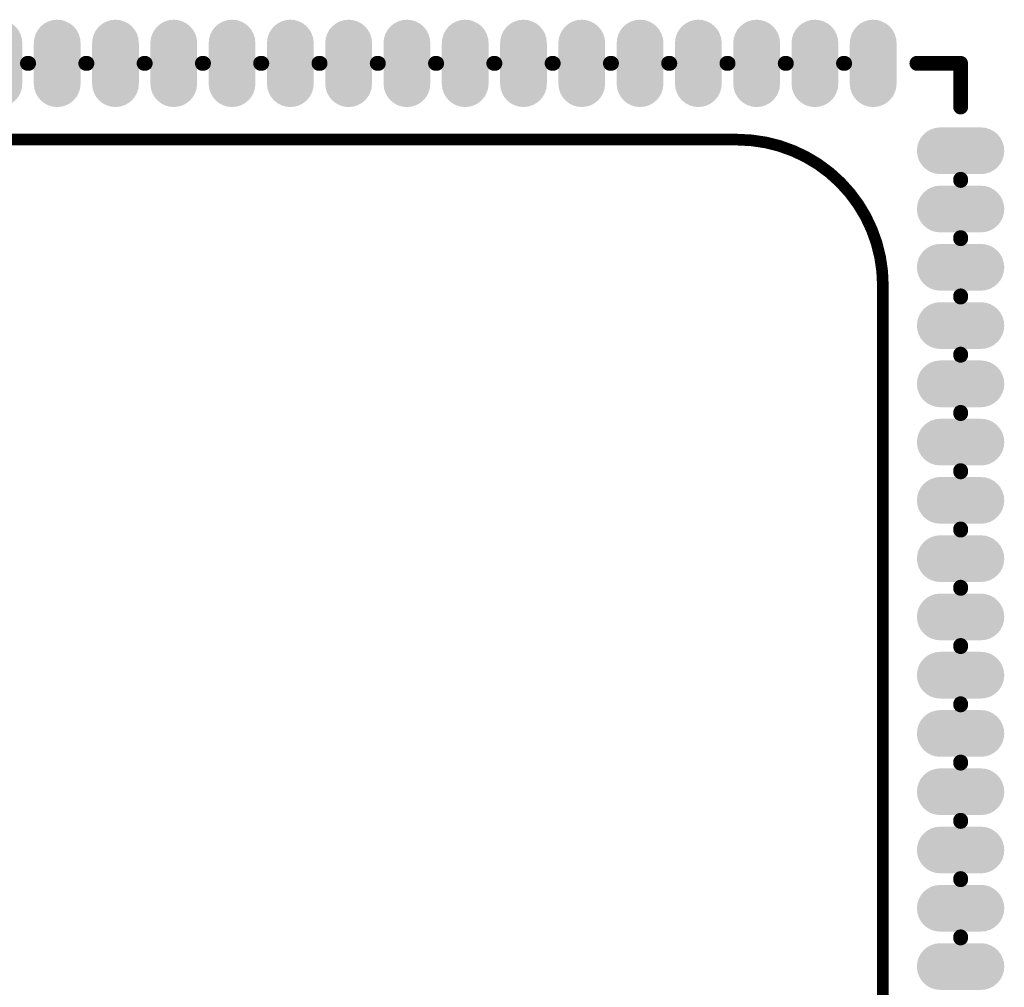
# Model space of a CAD drawing. Header units: inches. Extents: x -17.6 to 16.7, y -16.7 to 16.7.
# Tile 4 of 4: x -0.1 to 16.7, y 0.1 to 16.7. Entities that reach past the tile are written whole.
import ezdxf

# ---------------------------------------------------------------- set-up
doc = ezdxf.new("R2010")
doc.units = ezdxf.units.IN
for name, color, linetype in [('Bottom Overlay', 54, 'Continuous'), ('Keep-Out Layer', 6, 'Continuous'), ('Multi-Layer', 9, 'Continuous'), ('Top Layer', 1, 'Continuous'), ('Top Overlay', 2, 'Continuous'), ('Top Paste', 8, 'Continuous'), ('Top Solder', 216, 'Continuous')]:
    doc.layers.add(name, color=color, linetype=linetype)

msp = doc.modelspace()

# ---------------------------------------------------------------- hatches: boundary and pattern name
at = {"layer": 'Top Layer'}
h = msp.add_hatch(color=1, dxfattribs=at)
edge = h.paths.add_edge_path()
edge.add_arc((0.5, 15.651), 0.35, 180, 360)
edge.add_line((0.85, 15.651), (0.85, 16.348))
edge.add_arc((0.5, 16.348), 0.35, 0, 180)
edge.add_line((0.15, 16.348), (0.15, 15.651))
h = msp.add_hatch(color=1, dxfattribs=at)
edge = h.paths.add_edge_path()
edge.add_arc((1.5, 15.651), 0.35, 180, 360)
edge.add_line((1.85, 15.651), (1.85, 16.348))
edge.add_arc((1.5, 16.348), 0.35, 0, 180)
edge.add_line((1.15, 16.348), (1.15, 15.651))
h = msp.add_hatch(color=1, dxfattribs=at)
edge = h.paths.add_edge_path()
edge.add_arc((2.5, 15.651), 0.35, 180, 360)
edge.add_line((2.85, 15.651), (2.85, 16.348))
edge.add_arc((2.5, 16.348), 0.35, 0, 180)
edge.add_line((2.15, 16.348), (2.15, 15.651))
h = msp.add_hatch(color=1, dxfattribs=at)
edge = h.paths.add_edge_path()
edge.add_arc((3.5, 15.651), 0.35, 180, 360)
edge.add_line((3.85, 15.651), (3.85, 16.348))
edge.add_arc((3.5, 16.348), 0.35, 0, 180)
edge.add_line((3.15, 16.348), (3.15, 15.651))
h = msp.add_hatch(color=1, dxfattribs=at)
edge = h.paths.add_edge_path()
edge.add_arc((4.5, 15.651), 0.35, 180, 360)
edge.add_line((4.85, 15.651), (4.85, 16.348))
edge.add_arc((4.5, 16.348), 0.35, 0, 180)
edge.add_line((4.15, 16.348), (4.15, 15.651))
h = msp.add_hatch(color=1, dxfattribs=at)
edge = h.paths.add_edge_path()
edge.add_arc((5.5, 15.651), 0.35, 180, 360)
edge.add_line((5.85, 15.651), (5.85, 16.348))
edge.add_arc((5.5, 16.348), 0.35, 0, 180)
edge.add_line((5.15, 16.348), (5.15, 15.651))
h = msp.add_hatch(color=1, dxfattribs=at)
edge = h.paths.add_edge_path()
edge.add_arc((6.5, 15.651), 0.35, 180, 360)
edge.add_line((6.85, 15.651), (6.85, 16.348))
edge.add_arc((6.5, 16.348), 0.35, 0, 180)
edge.add_line((6.15, 16.348), (6.15, 15.651))
h = msp.add_hatch(color=1, dxfattribs=at)
edge = h.paths.add_edge_path()
edge.add_arc((7.5, 15.651), 0.35, 180, 360)
edge.add_line((7.85, 15.651), (7.85, 16.348))
edge.add_arc((7.5, 16.348), 0.35, 0, 180)
edge.add_line((7.15, 16.348), (7.15, 15.651))
h = msp.add_hatch(color=1, dxfattribs=at)
edge = h.paths.add_edge_path()
edge.add_arc((8.5, 15.651), 0.35, 180, 360)
edge.add_line((8.85, 15.651), (8.85, 16.348))
edge.add_arc((8.5, 16.348), 0.35, 0, 180)
edge.add_line((8.15, 16.348), (8.15, 15.651))
h = msp.add_hatch(color=1, dxfattribs=at)
edge = h.paths.add_edge_path()
edge.add_arc((9.5, 15.651), 0.35, 180, 360)
edge.add_line((9.85, 15.651), (9.85, 16.348))
edge.add_arc((9.5, 16.348), 0.35, 0, 180)
edge.add_line((9.15, 16.348), (9.15, 15.651))
h = msp.add_hatch(color=1, dxfattribs=at)
edge = h.paths.add_edge_path()
edge.add_arc((10.5, 15.651), 0.35, 180, 360)
edge.add_line((10.85, 15.651), (10.85, 16.348))
edge.add_arc((10.5, 16.348), 0.35, 0, 180)
edge.add_line((10.15, 16.348), (10.15, 15.651))
h = msp.add_hatch(color=1, dxfattribs=at)
edge = h.paths.add_edge_path()
edge.add_arc((11.5, 15.651), 0.35, 180, 360)
edge.add_line((11.85, 15.651), (11.85, 16.348))
edge.add_arc((11.5, 16.348), 0.35, 0, 180)
edge.add_line((11.15, 16.348), (11.15, 15.651))
h = msp.add_hatch(color=1, dxfattribs=at)
edge = h.paths.add_edge_path()
edge.add_arc((12.5, 15.651), 0.35, 180, 360)
edge.add_line((12.85, 15.651), (12.85, 16.348))
edge.add_arc((12.5, 16.348), 0.35, 0, 180)
edge.add_line((12.15, 16.348), (12.15, 15.651))
h = msp.add_hatch(color=1, dxfattribs=at)
edge = h.paths.add_edge_path()
edge.add_arc((13.5, 15.651), 0.35, 180, 360)
edge.add_line((13.85, 15.651), (13.85, 16.348))
edge.add_arc((13.5, 16.348), 0.35, 0, 180)
edge.add_line((13.15, 16.348), (13.15, 15.651))
h = msp.add_hatch(color=1, dxfattribs=at)
edge = h.paths.add_edge_path()
edge.add_arc((14.5, 15.651), 0.35, 180, 360)
edge.add_line((14.85, 15.651), (14.85, 16.348))
edge.add_arc((14.5, 16.348), 0.35, 0, 180)
edge.add_line((14.15, 16.348), (14.15, 15.651))
h = msp.add_hatch(color=1, dxfattribs=at)
edge = h.paths.add_edge_path()
edge.add_arc((16.348, 14.5), 0.35, 270, 450)
edge.add_line((16.348, 14.85), (15.651, 14.85))
edge.add_arc((15.651, 14.5), 0.35, 90, 270)
edge.add_line((15.651, 14.15), (16.348, 14.15))
h = msp.add_hatch(color=1, dxfattribs=at)
edge = h.paths.add_edge_path()
edge.add_arc((15.651, 13.5), 0.35, 90, 270)
edge.add_line((15.651, 13.15), (16.348, 13.15))
edge.add_arc((16.348, 13.5), 0.35, 270, 450)
edge.add_line((16.348, 13.85), (15.651, 13.85))
h = msp.add_hatch(color=1, dxfattribs=at)
edge = h.paths.add_edge_path()
edge.add_arc((15.651, 12.5), 0.35, 90, 270)
edge.add_line((15.651, 12.15), (16.348, 12.15))
edge.add_arc((16.348, 12.5), 0.35, 270, 450)
edge.add_line((16.348, 12.85), (15.651, 12.85))
h = msp.add_hatch(color=1, dxfattribs=at)
edge = h.paths.add_edge_path()
edge.add_arc((15.651, 11.5), 0.35, 90, 270)
edge.add_line((15.651, 11.15), (16.348, 11.15))
edge.add_arc((16.348, 11.5), 0.35, 270, 450)
edge.add_line((16.348, 11.85), (15.651, 11.85))
h = msp.add_hatch(color=1, dxfattribs=at)
edge = h.paths.add_edge_path()
edge.add_arc((15.651, 10.5), 0.35, 90, 270)
edge.add_line((15.651, 10.15), (16.348, 10.15))
edge.add_arc((16.348, 10.5), 0.35, 270, 450)
edge.add_line((16.348, 10.85), (15.651, 10.85))
h = msp.add_hatch(color=1, dxfattribs=at)
edge = h.paths.add_edge_path()
edge.add_arc((15.651, 9.5), 0.35, 90, 270)
edge.add_line((15.651, 9.15), (16.348, 9.15))
edge.add_arc((16.348, 9.5), 0.35, 270, 450)
edge.add_line((16.348, 9.85), (15.651, 9.85))
h = msp.add_hatch(color=1, dxfattribs=at)
edge = h.paths.add_edge_path()
edge.add_arc((15.651, 8.5), 0.35, 90, 270)
edge.add_line((15.651, 8.15), (16.348, 8.15))
edge.add_arc((16.348, 8.5), 0.35, 270, 450)
edge.add_line((16.348, 8.85), (15.651, 8.85))
h = msp.add_hatch(color=1, dxfattribs=at)
edge = h.paths.add_edge_path()
edge.add_arc((15.651, 7.5), 0.35, 90, 270)
edge.add_line((15.651, 7.15), (16.348, 7.15))
edge.add_arc((16.348, 7.5), 0.35, 270, 450)
edge.add_line((16.348, 7.85), (15.651, 7.85))
h = msp.add_hatch(color=1, dxfattribs=at)
edge = h.paths.add_edge_path()
edge.add_arc((15.651, 6.5), 0.35, 90, 270)
edge.add_line((15.651, 6.15), (16.348, 6.15))
edge.add_arc((16.348, 6.5), 0.35, 270, 450)
edge.add_line((16.348, 6.85), (15.651, 6.85))
h = msp.add_hatch(color=1, dxfattribs=at)
edge = h.paths.add_edge_path()
edge.add_arc((15.651, 5.5), 0.35, 90, 270)
edge.add_line((15.651, 5.15), (16.348, 5.15))
edge.add_arc((16.348, 5.5), 0.35, 270, 450)
edge.add_line((16.348, 5.85), (15.651, 5.85))
h = msp.add_hatch(color=1, dxfattribs=at)
edge = h.paths.add_edge_path()
edge.add_arc((15.651, 4.5), 0.35, 90, 270)
edge.add_line((15.651, 4.15), (16.348, 4.15))
edge.add_arc((16.348, 4.5), 0.35, 270, 450)
edge.add_line((16.348, 4.85), (15.651, 4.85))
h = msp.add_hatch(color=1, dxfattribs=at)
edge = h.paths.add_edge_path()
edge.add_arc((15.651, 3.5), 0.35, 90, 270)
edge.add_line((15.651, 3.15), (16.348, 3.15))
edge.add_arc((16.348, 3.5), 0.35, 270, 450)
edge.add_line((16.348, 3.85), (15.651, 3.85))
h = msp.add_hatch(color=1, dxfattribs=at)
edge = h.paths.add_edge_path()
edge.add_arc((15.651, 2.5), 0.35, 90, 270)
edge.add_line((15.651, 2.15), (16.348, 2.15))
edge.add_arc((16.348, 2.5), 0.35, 270, 450)
edge.add_line((16.348, 2.85), (15.651, 2.85))
h = msp.add_hatch(color=1, dxfattribs=at)
edge = h.paths.add_edge_path()
edge.add_arc((15.651, 1.5), 0.35, 90, 270)
edge.add_line((15.651, 1.15), (16.348, 1.15))
edge.add_arc((16.348, 1.5), 0.35, 270, 450)
edge.add_line((16.348, 1.85), (15.651, 1.85))
h = msp.add_hatch(color=1, dxfattribs=at)
edge = h.paths.add_edge_path()
edge.add_arc((15.651, 0.5), 0.35, 90, 270)
edge.add_line((15.651, 0.15), (16.348, 0.15))
edge.add_arc((16.348, 0.5), 0.35, 270, 450)
edge.add_line((16.348, 0.85), (15.651, 0.85))
at = {"layer": 'Top Paste'}
h = msp.add_hatch(color=8, dxfattribs=at)
edge = h.paths.add_edge_path()
edge.add_arc((0.5, 15.651), 0.35, 180, 360)
edge.add_line((0.85, 15.651), (0.85, 16.348))
edge.add_arc((0.5, 16.348), 0.35, 0, 180)
edge.add_line((0.15, 16.348), (0.15, 15.651))
h = msp.add_hatch(color=8, dxfattribs=at)
edge = h.paths.add_edge_path()
edge.add_arc((1.5, 15.651), 0.35, 180, 360)
edge.add_line((1.85, 15.651), (1.85, 16.348))
edge.add_arc((1.5, 16.348), 0.35, 0, 180)
edge.add_line((1.15, 16.348), (1.15, 15.651))
h = msp.add_hatch(color=8, dxfattribs=at)
edge = h.paths.add_edge_path()
edge.add_arc((2.5, 15.651), 0.35, 180, 360)
edge.add_line((2.85, 15.651), (2.85, 16.348))
edge.add_arc((2.5, 16.348), 0.35, 0, 180)
edge.add_line((2.15, 16.348), (2.15, 15.651))
h = msp.add_hatch(color=8, dxfattribs=at)
edge = h.paths.add_edge_path()
edge.add_arc((3.5, 15.651), 0.35, 180, 360)
edge.add_line((3.85, 15.651), (3.85, 16.348))
edge.add_arc((3.5, 16.348), 0.35, 0, 180)
edge.add_line((3.15, 16.348), (3.15, 15.651))
h = msp.add_hatch(color=8, dxfattribs=at)
edge = h.paths.add_edge_path()
edge.add_arc((4.5, 15.651), 0.35, 180, 360)
edge.add_line((4.85, 15.651), (4.85, 16.348))
edge.add_arc((4.5, 16.348), 0.35, 0, 180)
edge.add_line((4.15, 16.348), (4.15, 15.651))
h = msp.add_hatch(color=8, dxfattribs=at)
edge = h.paths.add_edge_path()
edge.add_arc((5.5, 15.651), 0.35, 180, 360)
edge.add_line((5.85, 15.651), (5.85, 16.348))
edge.add_arc((5.5, 16.348), 0.35, 0, 180)
edge.add_line((5.15, 16.348), (5.15, 15.651))
h = msp.add_hatch(color=8, dxfattribs=at)
edge = h.paths.add_edge_path()
edge.add_arc((6.5, 15.651), 0.35, 180, 360)
edge.add_line((6.85, 15.651), (6.85, 16.348))
edge.add_arc((6.5, 16.348), 0.35, 0, 180)
edge.add_line((6.15, 16.348), (6.15, 15.651))
h = msp.add_hatch(color=8, dxfattribs=at)
edge = h.paths.add_edge_path()
edge.add_arc((7.5, 15.651), 0.35, 180, 360)
edge.add_line((7.85, 15.651), (7.85, 16.348))
edge.add_arc((7.5, 16.348), 0.35, 0, 180)
edge.add_line((7.15, 16.348), (7.15, 15.651))
h = msp.add_hatch(color=8, dxfattribs=at)
edge = h.paths.add_edge_path()
edge.add_arc((8.5, 15.651), 0.35, 180, 360)
edge.add_line((8.85, 15.651), (8.85, 16.348))
edge.add_arc((8.5, 16.348), 0.35, 0, 180)
edge.add_line((8.15, 16.348), (8.15, 15.651))
h = msp.add_hatch(color=8, dxfattribs=at)
edge = h.paths.add_edge_path()
edge.add_arc((9.5, 15.651), 0.35, 180, 360)
edge.add_line((9.85, 15.651), (9.85, 16.348))
edge.add_arc((9.5, 16.348), 0.35, 0, 180)
edge.add_line((9.15, 16.348), (9.15, 15.651))
h = msp.add_hatch(color=8, dxfattribs=at)
edge = h.paths.add_edge_path()
edge.add_arc((10.5, 15.651), 0.35, 180, 360)
edge.add_line((10.85, 15.651), (10.85, 16.348))
edge.add_arc((10.5, 16.348), 0.35, 0, 180)
edge.add_line((10.15, 16.348), (10.15, 15.651))
h = msp.add_hatch(color=8, dxfattribs=at)
edge = h.paths.add_edge_path()
edge.add_arc((11.5, 15.651), 0.35, 180, 360)
edge.add_line((11.85, 15.651), (11.85, 16.348))
edge.add_arc((11.5, 16.348), 0.35, 0, 180)
edge.add_line((11.15, 16.348), (11.15, 15.651))
h = msp.add_hatch(color=8, dxfattribs=at)
edge = h.paths.add_edge_path()
edge.add_arc((12.5, 15.651), 0.35, 180, 360)
edge.add_line((12.85, 15.651), (12.85, 16.348))
edge.add_arc((12.5, 16.348), 0.35, 0, 180)
edge.add_line((12.15, 16.348), (12.15, 15.651))
h = msp.add_hatch(color=8, dxfattribs=at)
edge = h.paths.add_edge_path()
edge.add_arc((13.5, 15.651), 0.35, 180, 360)
edge.add_line((13.85, 15.651), (13.85, 16.348))
edge.add_arc((13.5, 16.348), 0.35, 0, 180)
edge.add_line((13.15, 16.348), (13.15, 15.651))
h = msp.add_hatch(color=8, dxfattribs=at)
edge = h.paths.add_edge_path()
edge.add_arc((14.5, 15.651), 0.35, 180, 360)
edge.add_line((14.85, 15.651), (14.85, 16.348))
edge.add_arc((14.5, 16.348), 0.35, 0, 180)
edge.add_line((14.15, 16.348), (14.15, 15.651))
h = msp.add_hatch(color=8, dxfattribs=at)
edge = h.paths.add_edge_path()
edge.add_arc((16.348, 14.5), 0.35, 270, 450)
edge.add_line((16.348, 14.85), (15.651, 14.85))
edge.add_arc((15.651, 14.5), 0.35, 90, 270)
edge.add_line((15.651, 14.15), (16.348, 14.15))
h = msp.add_hatch(color=8, dxfattribs=at)
edge = h.paths.add_edge_path()
edge.add_arc((15.651, 13.5), 0.35, 90, 270)
edge.add_line((15.651, 13.15), (16.348, 13.15))
edge.add_arc((16.348, 13.5), 0.35, 270, 450)
edge.add_line((16.348, 13.85), (15.651, 13.85))
h = msp.add_hatch(color=8, dxfattribs=at)
edge = h.paths.add_edge_path()
edge.add_arc((15.651, 12.5), 0.35, 90, 270)
edge.add_line((15.651, 12.15), (16.348, 12.15))
edge.add_arc((16.348, 12.5), 0.35, 270, 450)
edge.add_line((16.348, 12.85), (15.651, 12.85))
h = msp.add_hatch(color=8, dxfattribs=at)
edge = h.paths.add_edge_path()
edge.add_arc((15.651, 11.5), 0.35, 90, 270)
edge.add_line((15.651, 11.15), (16.348, 11.15))
edge.add_arc((16.348, 11.5), 0.35, 270, 450)
edge.add_line((16.348, 11.85), (15.651, 11.85))
h = msp.add_hatch(color=8, dxfattribs=at)
edge = h.paths.add_edge_path()
edge.add_arc((15.651, 10.5), 0.35, 90, 270)
edge.add_line((15.651, 10.15), (16.348, 10.15))
edge.add_arc((16.348, 10.5), 0.35, 270, 450)
edge.add_line((16.348, 10.85), (15.651, 10.85))
h = msp.add_hatch(color=8, dxfattribs=at)
edge = h.paths.add_edge_path()
edge.add_arc((15.651, 9.5), 0.35, 90, 270)
edge.add_line((15.651, 9.15), (16.348, 9.15))
edge.add_arc((16.348, 9.5), 0.35, 270, 450)
edge.add_line((16.348, 9.85), (15.651, 9.85))
h = msp.add_hatch(color=8, dxfattribs=at)
edge = h.paths.add_edge_path()
edge.add_arc((15.651, 8.5), 0.35, 90, 270)
edge.add_line((15.651, 8.15), (16.348, 8.15))
edge.add_arc((16.348, 8.5), 0.35, 270, 450)
edge.add_line((16.348, 8.85), (15.651, 8.85))
h = msp.add_hatch(color=8, dxfattribs=at)
edge = h.paths.add_edge_path()
edge.add_arc((15.651, 7.5), 0.35, 90, 270)
edge.add_line((15.651, 7.15), (16.348, 7.15))
edge.add_arc((16.348, 7.5), 0.35, 270, 450)
edge.add_line((16.348, 7.85), (15.651, 7.85))
h = msp.add_hatch(color=8, dxfattribs=at)
edge = h.paths.add_edge_path()
edge.add_arc((15.651, 6.5), 0.35, 90, 270)
edge.add_line((15.651, 6.15), (16.348, 6.15))
edge.add_arc((16.348, 6.5), 0.35, 270, 450)
edge.add_line((16.348, 6.85), (15.651, 6.85))
h = msp.add_hatch(color=8, dxfattribs=at)
edge = h.paths.add_edge_path()
edge.add_arc((15.651, 5.5), 0.35, 90, 270)
edge.add_line((15.651, 5.15), (16.348, 5.15))
edge.add_arc((16.348, 5.5), 0.35, 270, 450)
edge.add_line((16.348, 5.85), (15.651, 5.85))
h = msp.add_hatch(color=8, dxfattribs=at)
edge = h.paths.add_edge_path()
edge.add_arc((15.651, 4.5), 0.35, 90, 270)
edge.add_line((15.651, 4.15), (16.348, 4.15))
edge.add_arc((16.348, 4.5), 0.35, 270, 450)
edge.add_line((16.348, 4.85), (15.651, 4.85))
h = msp.add_hatch(color=8, dxfattribs=at)
edge = h.paths.add_edge_path()
edge.add_arc((15.651, 3.5), 0.35, 90, 270)
edge.add_line((15.651, 3.15), (16.348, 3.15))
edge.add_arc((16.348, 3.5), 0.35, 270, 450)
edge.add_line((16.348, 3.85), (15.651, 3.85))
h = msp.add_hatch(color=8, dxfattribs=at)
edge = h.paths.add_edge_path()
edge.add_arc((15.651, 2.5), 0.35, 90, 270)
edge.add_line((15.651, 2.15), (16.348, 2.15))
edge.add_arc((16.348, 2.5), 0.35, 270, 450)
edge.add_line((16.348, 2.85), (15.651, 2.85))
h = msp.add_hatch(color=8, dxfattribs=at)
edge = h.paths.add_edge_path()
edge.add_arc((15.651, 1.5), 0.35, 90, 270)
edge.add_line((15.651, 1.15), (16.348, 1.15))
edge.add_arc((16.348, 1.5), 0.35, 270, 450)
edge.add_line((16.348, 1.85), (15.651, 1.85))
h = msp.add_hatch(color=8, dxfattribs=at)
edge = h.paths.add_edge_path()
edge.add_arc((15.651, 0.5), 0.35, 90, 270)
edge.add_line((15.651, 0.15), (16.348, 0.15))
edge.add_arc((16.348, 0.5), 0.35, 270, 450)
edge.add_line((16.348, 0.85), (15.651, 0.85))
at = {"layer": 'Top Solder'}
h = msp.add_hatch(color=216, dxfattribs=at)
edge = h.paths.add_edge_path()
edge.add_arc((-0.5, 15.651), 0.401, 180, 360)
edge.add_line((-0.099, 15.651), (-0.099, 16.348))
edge.add_arc((-0.5, 16.348), 0.401, 0, 180)
edge.add_line((-0.901, 16.348), (-0.901, 15.651))
h = msp.add_hatch(color=216, dxfattribs=at)
edge = h.paths.add_edge_path()
edge.add_arc((0.5, 15.651), 0.401, 180, 360)
edge.add_line((0.901, 15.651), (0.901, 16.348))
edge.add_arc((0.5, 16.348), 0.401, 0, 180)
edge.add_line((0.099, 16.348), (0.099, 15.651))
h = msp.add_hatch(color=216, dxfattribs=at)
edge = h.paths.add_edge_path()
edge.add_arc((1.5, 15.651), 0.401, 180, 360)
edge.add_line((1.901, 15.651), (1.901, 16.348))
edge.add_arc((1.5, 16.348), 0.401, 0, 180)
edge.add_line((1.099, 16.348), (1.099, 15.651))
h = msp.add_hatch(color=216, dxfattribs=at)
edge = h.paths.add_edge_path()
edge.add_arc((2.5, 15.651), 0.401, 180, 360)
edge.add_line((2.901, 15.651), (2.901, 16.348))
edge.add_arc((2.5, 16.348), 0.401, 0, 180)
edge.add_line((2.099, 16.348), (2.099, 15.651))
h = msp.add_hatch(color=216, dxfattribs=at)
edge = h.paths.add_edge_path()
edge.add_arc((3.5, 15.651), 0.401, 180, 360)
edge.add_line((3.901, 15.651), (3.901, 16.348))
edge.add_arc((3.5, 16.348), 0.401, 0, 180)
edge.add_line((3.099, 16.348), (3.099, 15.651))
h = msp.add_hatch(color=216, dxfattribs=at)
edge = h.paths.add_edge_path()
edge.add_arc((4.5, 15.651), 0.401, 180, 360)
edge.add_line((4.901, 15.651), (4.901, 16.348))
edge.add_arc((4.5, 16.348), 0.401, 0, 180)
edge.add_line((4.099, 16.348), (4.099, 15.651))
h = msp.add_hatch(color=216, dxfattribs=at)
edge = h.paths.add_edge_path()
edge.add_arc((5.5, 15.651), 0.401, 180, 360)
edge.add_line((5.901, 15.651), (5.901, 16.348))
edge.add_arc((5.5, 16.348), 0.401, 0, 180)
edge.add_line((5.099, 16.348), (5.099, 15.651))
h = msp.add_hatch(color=216, dxfattribs=at)
edge = h.paths.add_edge_path()
edge.add_arc((6.5, 15.651), 0.401, 180, 360)
edge.add_line((6.901, 15.651), (6.901, 16.348))
edge.add_arc((6.5, 16.348), 0.401, 0, 180)
edge.add_line((6.099, 16.348), (6.099, 15.651))
h = msp.add_hatch(color=216, dxfattribs=at)
edge = h.paths.add_edge_path()
edge.add_arc((7.5, 15.651), 0.401, 180, 360)
edge.add_line((7.901, 15.651), (7.901, 16.348))
edge.add_arc((7.5, 16.348), 0.401, 0, 180)
edge.add_line((7.099, 16.348), (7.099, 15.651))
h = msp.add_hatch(color=216, dxfattribs=at)
edge = h.paths.add_edge_path()
edge.add_arc((8.5, 15.651), 0.401, 180, 360)
edge.add_line((8.901, 15.651), (8.901, 16.348))
edge.add_arc((8.5, 16.348), 0.401, 0, 180)
edge.add_line((8.099, 16.348), (8.099, 15.651))
h = msp.add_hatch(color=216, dxfattribs=at)
edge = h.paths.add_edge_path()
edge.add_arc((9.5, 15.651), 0.401, 180, 360)
edge.add_line((9.901, 15.651), (9.901, 16.348))
edge.add_arc((9.5, 16.348), 0.401, 0, 180)
edge.add_line((9.099, 16.348), (9.099, 15.651))
h = msp.add_hatch(color=216, dxfattribs=at)
edge = h.paths.add_edge_path()
edge.add_arc((10.5, 15.651), 0.401, 180, 360)
edge.add_line((10.901, 15.651), (10.901, 16.348))
edge.add_arc((10.5, 16.348), 0.401, 0, 180)
edge.add_line((10.099, 16.348), (10.099, 15.651))
h = msp.add_hatch(color=216, dxfattribs=at)
edge = h.paths.add_edge_path()
edge.add_arc((11.5, 15.651), 0.401, 180, 360)
edge.add_line((11.901, 15.651), (11.901, 16.348))
edge.add_arc((11.5, 16.348), 0.401, 0, 180)
edge.add_line((11.099, 16.348), (11.099, 15.651))
h = msp.add_hatch(color=216, dxfattribs=at)
edge = h.paths.add_edge_path()
edge.add_arc((12.5, 15.651), 0.401, 180, 360)
edge.add_line((12.901, 15.651), (12.901, 16.348))
edge.add_arc((12.5, 16.348), 0.401, 0, 180)
edge.add_line((12.099, 16.348), (12.099, 15.651))
h = msp.add_hatch(color=216, dxfattribs=at)
edge = h.paths.add_edge_path()
edge.add_arc((13.5, 15.651), 0.401, 180, 360)
edge.add_line((13.901, 15.651), (13.901, 16.348))
edge.add_arc((13.5, 16.348), 0.401, 0, 180)
edge.add_line((13.099, 16.348), (13.099, 15.651))
h = msp.add_hatch(color=216, dxfattribs=at)
edge = h.paths.add_edge_path()
edge.add_arc((14.5, 15.651), 0.401, 180, 360)
edge.add_line((14.901, 15.651), (14.901, 16.348))
edge.add_arc((14.5, 16.348), 0.401, 0, 180)
edge.add_line((14.099, 16.348), (14.099, 15.651))
h = msp.add_hatch(color=216, dxfattribs=at)
edge = h.paths.add_edge_path()
edge.add_arc((16.348, 14.5), 0.401, 270, 450)
edge.add_line((16.348, 14.901), (15.651, 14.901))
edge.add_arc((15.651, 14.5), 0.401, 90, 270)
edge.add_line((15.651, 14.099), (16.348, 14.099))
h = msp.add_hatch(color=216, dxfattribs=at)
edge = h.paths.add_edge_path()
edge.add_arc((15.651, 13.5), 0.401, 90, 270)
edge.add_line((15.651, 13.099), (16.348, 13.099))
edge.add_arc((16.348, 13.5), 0.401, 270, 450)
edge.add_line((16.348, 13.901), (15.651, 13.901))
h = msp.add_hatch(color=216, dxfattribs=at)
edge = h.paths.add_edge_path()
edge.add_arc((15.651, 12.5), 0.401, 90, 270)
edge.add_line((15.651, 12.099), (16.348, 12.099))
edge.add_arc((16.348, 12.5), 0.401, 270, 450)
edge.add_line((16.348, 12.901), (15.651, 12.901))
h = msp.add_hatch(color=216, dxfattribs=at)
edge = h.paths.add_edge_path()
edge.add_arc((15.651, 11.5), 0.401, 90, 270)
edge.add_line((15.651, 11.099), (16.348, 11.099))
edge.add_arc((16.348, 11.5), 0.401, 270, 450)
edge.add_line((16.348, 11.901), (15.651, 11.901))
h = msp.add_hatch(color=216, dxfattribs=at)
edge = h.paths.add_edge_path()
edge.add_arc((15.651, 10.5), 0.401, 90, 270)
edge.add_line((15.651, 10.099), (16.348, 10.099))
edge.add_arc((16.348, 10.5), 0.401, 270, 450)
edge.add_line((16.348, 10.901), (15.651, 10.901))
h = msp.add_hatch(color=216, dxfattribs=at)
edge = h.paths.add_edge_path()
edge.add_arc((15.651, 9.5), 0.401, 90, 270)
edge.add_line((15.651, 9.099), (16.348, 9.099))
edge.add_arc((16.348, 9.5), 0.401, 270, 450)
edge.add_line((16.348, 9.901), (15.651, 9.901))
h = msp.add_hatch(color=216, dxfattribs=at)
edge = h.paths.add_edge_path()
edge.add_arc((15.651, 8.5), 0.401, 90, 270)
edge.add_line((15.651, 8.099), (16.348, 8.099))
edge.add_arc((16.348, 8.5), 0.401, 270, 450)
edge.add_line((16.348, 8.901), (15.651, 8.901))
h = msp.add_hatch(color=216, dxfattribs=at)
edge = h.paths.add_edge_path()
edge.add_arc((15.651, 7.5), 0.401, 90, 270)
edge.add_line((15.651, 7.099), (16.348, 7.099))
edge.add_arc((16.348, 7.5), 0.401, 270, 450)
edge.add_line((16.348, 7.901), (15.651, 7.901))
h = msp.add_hatch(color=216, dxfattribs=at)
edge = h.paths.add_edge_path()
edge.add_arc((15.651, 6.5), 0.401, 90, 270)
edge.add_line((15.651, 6.099), (16.348, 6.099))
edge.add_arc((16.348, 6.5), 0.401, 270, 450)
edge.add_line((16.348, 6.901), (15.651, 6.901))
h = msp.add_hatch(color=216, dxfattribs=at)
edge = h.paths.add_edge_path()
edge.add_arc((15.651, 5.5), 0.401, 90, 270)
edge.add_line((15.651, 5.099), (16.348, 5.099))
edge.add_arc((16.348, 5.5), 0.401, 270, 450)
edge.add_line((16.348, 5.901), (15.651, 5.901))
h = msp.add_hatch(color=216, dxfattribs=at)
edge = h.paths.add_edge_path()
edge.add_arc((15.651, 4.5), 0.401, 90, 270)
edge.add_line((15.651, 4.099), (16.348, 4.099))
edge.add_arc((16.348, 4.5), 0.401, 270, 450)
edge.add_line((16.348, 4.901), (15.651, 4.901))
h = msp.add_hatch(color=216, dxfattribs=at)
edge = h.paths.add_edge_path()
edge.add_arc((15.651, 3.5), 0.401, 90, 270)
edge.add_line((15.651, 3.099), (16.348, 3.099))
edge.add_arc((16.348, 3.5), 0.401, 270, 450)
edge.add_line((16.348, 3.901), (15.651, 3.901))
h = msp.add_hatch(color=216, dxfattribs=at)
edge = h.paths.add_edge_path()
edge.add_arc((15.651, 2.5), 0.401, 90, 270)
edge.add_line((15.651, 2.099), (16.348, 2.099))
edge.add_arc((16.348, 2.5), 0.401, 270, 450)
edge.add_line((16.348, 2.901), (15.651, 2.901))
h = msp.add_hatch(color=216, dxfattribs=at)
edge = h.paths.add_edge_path()
edge.add_arc((15.651, 1.5), 0.401, 90, 270)
edge.add_line((15.651, 1.099), (16.348, 1.099))
edge.add_arc((16.348, 1.5), 0.401, 270, 450)
edge.add_line((16.348, 1.901), (15.651, 1.901))
h = msp.add_hatch(color=216, dxfattribs=at)
edge = h.paths.add_edge_path()
edge.add_arc((15.651, 0.5), 0.401, 90, 270)
edge.add_line((15.651, 0.099), (16.348, 0.099))
edge.add_arc((16.348, 0.5), 0.401, 270, 450)
edge.add_line((16.348, 0.901), (15.651, 0.901))

# ---------------------------------------------------------------- linework, layer by layer
at = {"layer": 'Bottom Overlay'}
for points in [[(-12.501, 14.691, 0.2, 0.2, 0), (12.166, 14.691, 0.2, 0.2, 0)], [(12.166, 14.691, 0.2, 0.2, -0.414213), (14.666, 12.191, 0.2, 0.2, 0)], [(14.666, -12.019, 0.2, 0.2, 0), (14.666, 12.191, 0.2, 0.2, 0)]]:
    msp.add_lwpolyline(points, format="xyseb", dxfattribs=at)
for points in [[(12.116, 14.691, 0.1, 0.1, 1), (12.216, 14.691, 0.1, 0.1, 1)], [(12.116, 14.691, 0.1, 0.1, 1), (12.216, 14.691, 0.1, 0.1, 1)], [(14.616, 12.191, 0.1, 0.1, 1), (14.716, 12.191, 0.1, 0.1, 1)], [(14.616, 12.191, 0.1, 0.1, 1), (14.716, 12.191, 0.1, 0.1, 1)]]:
    msp.add_lwpolyline(points, format="xyseb", close=True, dxfattribs=at)
at = {"layer": 'Keep-Out Layer'}
for points in [[(-12.501, 14.691, 0.2, 0.2, 0), (12.166, 14.691, 0.2, 0.2, 0)], [(12.166, 14.691, 0.2, 0.2, -0.414213), (14.666, 12.191, 0.2, 0.2, 0)], [(14.666, -12.019, 0.2, 0.2, 0), (14.666, 12.191, 0.2, 0.2, 0)]]:
    msp.add_lwpolyline(points, format="xyseb", dxfattribs=at)
for points in [[(12.116, 14.691, 0.1, 0.1, 1), (12.216, 14.691, 0.1, 0.1, 1)], [(12.116, 14.691, 0.1, 0.1, 1), (12.216, 14.691, 0.1, 0.1, 1)], [(14.616, 12.191, 0.1, 0.1, 1), (14.716, 12.191, 0.1, 0.1, 1)], [(14.616, 12.191, 0.1, 0.1, 1), (14.716, 12.191, 0.1, 0.1, 1)]]:
    msp.add_lwpolyline(points, format="xyseb", close=True, dxfattribs=at)
at = {"layer": 'Multi-Layer'}
for p, q in [((-12.501, 14.691), (12.166, 14.691)), ((-12.501, 14.691), (12.166, 14.691)), ((12.166, 14.691), (12.412, 14.691)), ((12.166, 14.691), (12.412, 14.691)), ((12.412, 14.691), (12.895, 14.595)), ((12.412, 14.691), (12.895, 14.595)), ((12.895, 14.595), (13.35, 14.407)), ((12.895, 14.595), (13.35, 14.407)), ((13.35, 14.407), (13.759, 14.133)), ((13.35, 14.407), (13.759, 14.133)), ((13.759, 14.133), (14.108, 13.785)), ((13.759, 14.133), (14.108, 13.785)), ((14.108, 13.785), (14.381, 13.375)), ((14.108, 13.785), (14.381, 13.375)), ((14.381, 13.375), (14.57, 12.92)), ((14.381, 13.375), (14.57, 12.92)), ((14.57, 12.92), (14.666, 12.437)), ((14.57, 12.92), (14.666, 12.437)), ((14.666, 12.437), (14.666, 12.191)), ((14.666, 12.437), (14.666, 12.191)), ((14.666, 12.191), (14.666, 12.191)), ((14.666, 12.191), (14.666, -12.019)), ((14.666, 12.191), (14.666, 12.191)), ((14.666, 12.191), (14.666, -12.019))]:
    msp.add_line(p, q, dxfattribs=at)
at = {"layer": 'Top Overlay'}
for points in [[(-0.01, 16, 0.254, 0.254, 0), (0.01, 16, 0.254, 0.254, 0)], [(0.99, 16, 0.254, 0.254, 0), (1.01, 16, 0.254, 0.254, 0)], [(1.99, 16, 0.254, 0.254, 0), (2.01, 16, 0.254, 0.254, 0)], [(2.99, 16, 0.254, 0.254, 0), (3.01, 16, 0.254, 0.254, 0)], [(3.99, 16, 0.254, 0.254, 0), (4.01, 16, 0.254, 0.254, 0)], [(4.99, 16, 0.254, 0.254, 0), (5.01, 16, 0.254, 0.254, 0)], [(5.99, 16, 0.254, 0.254, 0), (6.01, 16, 0.254, 0.254, 0)], [(6.99, 16, 0.254, 0.254, 0), (7.01, 16, 0.254, 0.254, 0)], [(7.99, 16, 0.254, 0.254, 0), (8.01, 16, 0.254, 0.254, 0)], [(8.99, 16, 0.254, 0.254, 0), (9.01, 16, 0.254, 0.254, 0)], [(9.99, 16, 0.254, 0.254, 0), (10.01, 16, 0.254, 0.254, 0)], [(10.99, 16, 0.254, 0.254, 0), (11.01, 16, 0.254, 0.254, 0)], [(11.99, 16, 0.254, 0.254, 0), (12.01, 16, 0.254, 0.254, 0)], [(12.99, 16, 0.254, 0.254, 0), (13.01, 16, 0.254, 0.254, 0)], [(13.99, 16, 0.254, 0.254, 0), (14.01, 16, 0.254, 0.254, 0)], [(15.25, 16, 0.254, 0.254, 0), (16, 16, 0.254, 0.254, 0)], [(16, 15.25, 0.254, 0.254, 0), (16, 16, 0.254, 0.254, 0)], [(-12.501, 14.691, 0.2, 0.2, 0), (12.166, 14.691, 0.2, 0.2, 0)], [(12.166, 14.691, 0.2, 0.2, -0.414213), (14.666, 12.191, 0.2, 0.2, 0)], [(16, 13.99, 0.254, 0.254, 0), (16, 14.01, 0.254, 0.254, 0)], [(16, 12.99, 0.254, 0.254, 0), (16, 13.01, 0.254, 0.254, 0)], [(14.666, -12.019, 0.2, 0.2, 0), (14.666, 12.191, 0.2, 0.2, 0)], [(16, 11.99, 0.254, 0.254, 0), (16, 12.01, 0.254, 0.254, 0)], [(16, 10.99, 0.254, 0.254, 0), (16, 11.01, 0.254, 0.254, 0)], [(16, 9.99, 0.254, 0.254, 0), (16, 10.01, 0.254, 0.254, 0)], [(16, 8.99, 0.254, 0.254, 0), (16, 9.01, 0.254, 0.254, 0)], [(16, 7.99, 0.254, 0.254, 0), (16, 8.01, 0.254, 0.254, 0)], [(16, 6.99, 0.254, 0.254, 0), (16, 7.01, 0.254, 0.254, 0)], [(16, 5.99, 0.254, 0.254, 0), (16, 6.01, 0.254, 0.254, 0)], [(16, 4.99, 0.254, 0.254, 0), (16, 5.01, 0.254, 0.254, 0)], [(16, 3.99, 0.254, 0.254, 0), (16, 4.01, 0.254, 0.254, 0)], [(16, 2.99, 0.254, 0.254, 0), (16, 3.01, 0.254, 0.254, 0)], [(16, 1.99, 0.254, 0.254, 0), (16, 2.01, 0.254, 0.254, 0)], [(16, 0.99, 0.254, 0.254, 0), (16, 1.01, 0.254, 0.254, 0)]]:
    msp.add_lwpolyline(points, format="xyseb", dxfattribs=at)
for points in [[(-0.074, 16, 0.127, 0.127, 1), (0.053, 16, 0.127, 0.127, 1)], [(-0.054, 16, 0.127, 0.127, 1), (0.073, 16, 0.127, 0.127, 1)], [(0.927, 16, 0.127, 0.127, 1), (1.054, 16, 0.127, 0.127, 1)], [(0.947, 16, 0.127, 0.127, 1), (1.074, 16, 0.127, 0.127, 1)], [(1.927, 16, 0.127, 0.127, 1), (2.054, 16, 0.127, 0.127, 1)], [(1.947, 16, 0.127, 0.127, 1), (2.074, 16, 0.127, 0.127, 1)], [(2.927, 16, 0.127, 0.127, 1), (3.054, 16, 0.127, 0.127, 1)], [(2.947, 16, 0.127, 0.127, 1), (3.074, 16, 0.127, 0.127, 1)], [(3.927, 16, 0.127, 0.127, 1), (4.054, 16, 0.127, 0.127, 1)], [(3.947, 16, 0.127, 0.127, 1), (4.074, 16, 0.127, 0.127, 1)], [(4.927, 16, 0.127, 0.127, 1), (5.054, 16, 0.127, 0.127, 1)], [(4.947, 16, 0.127, 0.127, 1), (5.074, 16, 0.127, 0.127, 1)], [(5.927, 16, 0.127, 0.127, 1), (6.054, 16, 0.127, 0.127, 1)], [(5.947, 16, 0.127, 0.127, 1), (6.074, 16, 0.127, 0.127, 1)], [(6.927, 16, 0.127, 0.127, 1), (7.054, 16, 0.127, 0.127, 1)], [(6.947, 16, 0.127, 0.127, 1), (7.074, 16, 0.127, 0.127, 1)], [(7.927, 16, 0.127, 0.127, 1), (8.054, 16, 0.127, 0.127, 1)], [(7.947, 16, 0.127, 0.127, 1), (8.074, 16, 0.127, 0.127, 1)], [(8.927, 16, 0.127, 0.127, 1), (9.054, 16, 0.127, 0.127, 1)], [(8.947, 16, 0.127, 0.127, 1), (9.074, 16, 0.127, 0.127, 1)], [(9.927, 16, 0.127, 0.127, 1), (10.054, 16, 0.127, 0.127, 1)], [(9.947, 16, 0.127, 0.127, 1), (10.074, 16, 0.127, 0.127, 1)], [(10.927, 16, 0.127, 0.127, 1), (11.054, 16, 0.127, 0.127, 1)], [(10.947, 16, 0.127, 0.127, 1), (11.074, 16, 0.127, 0.127, 1)], [(11.927, 16, 0.127, 0.127, 1), (12.054, 16, 0.127, 0.127, 1)], [(11.947, 16, 0.127, 0.127, 1), (12.074, 16, 0.127, 0.127, 1)], [(12.927, 16, 0.127, 0.127, 1), (13.054, 16, 0.127, 0.127, 1)], [(12.947, 16, 0.127, 0.127, 1), (13.074, 16, 0.127, 0.127, 1)], [(13.927, 16, 0.127, 0.127, 1), (14.054, 16, 0.127, 0.127, 1)], [(13.947, 16, 0.127, 0.127, 1), (14.074, 16, 0.127, 0.127, 1)], [(15.186, 16, 0.127, 0.127, 1), (15.313, 16, 0.127, 0.127, 1)], [(15.937, 16, 0.127, 0.127, 1), (16.064, 16, 0.127, 0.127, 1)], [(15.937, 16, 0.127, 0.127, 1), (16.064, 16, 0.127, 0.127, 1)], [(15.937, 15.25, 0.127, 0.127, 1), (16.064, 15.25, 0.127, 0.127, 1)], [(12.116, 14.691, 0.1, 0.1, 1), (12.216, 14.691, 0.1, 0.1, 1)], [(12.116, 14.691, 0.1, 0.1, 1), (12.216, 14.691, 0.1, 0.1, 1)], [(15.937, 14.01, 0.127, 0.127, 1), (16.064, 14.01, 0.127, 0.127, 1)], [(15.937, 13.99, 0.127, 0.127, 1), (16.064, 13.99, 0.127, 0.127, 1)], [(15.937, 13.01, 0.127, 0.127, 1), (16.064, 13.01, 0.127, 0.127, 1)], [(15.937, 12.99, 0.127, 0.127, 1), (16.064, 12.99, 0.127, 0.127, 1)], [(14.616, 12.191, 0.1, 0.1, 1), (14.716, 12.191, 0.1, 0.1, 1)], [(14.616, 12.191, 0.1, 0.1, 1), (14.716, 12.191, 0.1, 0.1, 1)], [(15.937, 12.01, 0.127, 0.127, 1), (16.064, 12.01, 0.127, 0.127, 1)], [(15.937, 11.99, 0.127, 0.127, 1), (16.064, 11.99, 0.127, 0.127, 1)], [(15.937, 11.01, 0.127, 0.127, 1), (16.064, 11.01, 0.127, 0.127, 1)], [(15.937, 10.99, 0.127, 0.127, 1), (16.064, 10.99, 0.127, 0.127, 1)], [(15.937, 10.01, 0.127, 0.127, 1), (16.064, 10.01, 0.127, 0.127, 1)], [(15.937, 9.99, 0.127, 0.127, 1), (16.064, 9.99, 0.127, 0.127, 1)], [(15.937, 9.01, 0.127, 0.127, 1), (16.064, 9.01, 0.127, 0.127, 1)], [(15.937, 8.99, 0.127, 0.127, 1), (16.064, 8.99, 0.127, 0.127, 1)], [(15.937, 8.01, 0.127, 0.127, 1), (16.064, 8.01, 0.127, 0.127, 1)], [(15.937, 7.99, 0.127, 0.127, 1), (16.064, 7.99, 0.127, 0.127, 1)], [(15.937, 7.01, 0.127, 0.127, 1), (16.064, 7.01, 0.127, 0.127, 1)], [(15.937, 6.99, 0.127, 0.127, 1), (16.064, 6.99, 0.127, 0.127, 1)], [(15.937, 6.01, 0.127, 0.127, 1), (16.064, 6.01, 0.127, 0.127, 1)], [(15.937, 5.99, 0.127, 0.127, 1), (16.064, 5.99, 0.127, 0.127, 1)], [(15.937, 5.01, 0.127, 0.127, 1), (16.064, 5.01, 0.127, 0.127, 1)], [(15.937, 4.99, 0.127, 0.127, 1), (16.064, 4.99, 0.127, 0.127, 1)], [(15.937, 4.01, 0.127, 0.127, 1), (16.064, 4.01, 0.127, 0.127, 1)], [(15.937, 3.99, 0.127, 0.127, 1), (16.064, 3.99, 0.127, 0.127, 1)], [(15.937, 3.01, 0.127, 0.127, 1), (16.064, 3.01, 0.127, 0.127, 1)], [(15.937, 2.99, 0.127, 0.127, 1), (16.064, 2.99, 0.127, 0.127, 1)], [(15.937, 2.01, 0.127, 0.127, 1), (16.064, 2.01, 0.127, 0.127, 1)], [(15.937, 1.99, 0.127, 0.127, 1), (16.064, 1.99, 0.127, 0.127, 1)], [(15.937, 1.01, 0.127, 0.127, 1), (16.064, 1.01, 0.127, 0.127, 1)], [(15.937, 0.99, 0.127, 0.127, 1), (16.064, 0.99, 0.127, 0.127, 1)]]:
    msp.add_lwpolyline(points, format="xyseb", close=True, dxfattribs=at)

doc.saveas('drawing.dxf')
